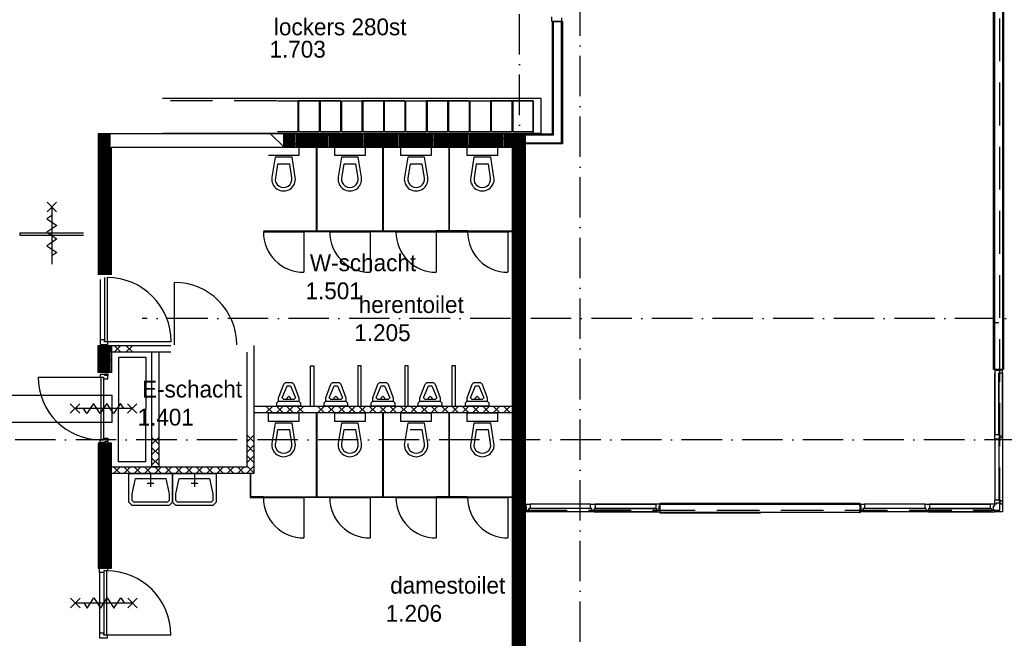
# Model space of a CAD drawing. Header units: millimetres. Extents: x 84333 to 240712, y -2244 to 84291.
# Tile 33 of 74: x 132493 to 147121, y 45829 to 55016. Entities that reach past the tile are written whole.
import ezdxf
from ezdxf.enums import TextEntityAlignment as Align

# ---------------------------------------------------------------- set-up
doc = ezdxf.new("R2010")
doc.units = ezdxf.units.MM
doc.header["$LTSCALE"] = 100
doc.linetypes.add('DASHDOT', pattern=[9, 6, -1.5, 0, -1.5])
doc.linetypes.add('HIDDEN', pattern=[9.525, 6.35, -3.175])
for name, color, linetype in [('AFDELING', 4, 'CONTINUOUS'), ('AL$1----_ALGEMEEN', 7, 'CONTINUOUS'), ('AL$7----_STRAMIEN', 1, 'DASHDOT'), ('AL22----_BINNENWAND', 7, 'CONTINUOUS'), ('AL22----_CAMPINGWANDJE', 1, 'CONTINUOUS'), ('AL28----_KONSTRUKTIE', 3, 'CONTINUOUS'), ('AL31----_BUITENKOZ', 7, 'CONTINUOUS'), ('AL32----_BINNENKOZ', 7, 'CONTINUOUS'), ('AL32----_DRAAIR', 7, 'CONTINUOUS'), ('AL32----_DRAAIRICHTING', 1, 'CONTINUOUS'), ('AL65----_BEVEILIGING', 7, 'CONTINUOUS'), ('AL74----_INRSANITAIR', 7, 'CONTINUOUS'), ('ALXA1---_RASTER50', 12, 'CONTINUOUS'), ('ALXA7---_KALKZVUIL', 1, 'CONTINUOUS'), ('ALXAB---_PREFABBETON', 1, 'CONTINUOUS'), ('BOUW', 8, 'CONTINUOUS'), ('EL6441--_DATACOM', 3, 'CONTINUOUS'), ('KABELGGOOT1', 8, 'CONTINUOUS'), ('LIJN070', 130, 'CONTINUOUS')]:
    doc.layers.add(name, color=color, linetype=linetype)
doc.styles.add('BURO-025', font='BUROFONT.shx', dxfattribs={"height": 250})
doc.styles.add('TECHNIC', font='technic_.ttf')

# ---------------------------------------------------------------- blocks, each defined once
blk = doc.blocks.new('A$C13e6995e')
at = {"layer": 'AL$1----_ALGEMEEN', "color": 8}
for p, q in [((55909, 56087), (50281, 56087)), ((51991, 56057), (52291, 56057)), ((52291, 56057), (52291, 55593)), ((52309, 55593), (52309, 56057)), ((52309, 56057), (52609, 56057)), ((52609, 56057), (52609, 55593)), ((52627, 55593), (52627, 56057)), ((52627, 56057), (52927, 56057)), ((52927, 56057), (52927, 55593)), ((52945, 55593), (52945, 56057)), ((52945, 56057), (53245, 56057)), ((53245, 56057), (53245, 55593)), ((53263, 55593), (53263, 56057)), ((53263, 56057), (53563, 56057)), ((53563, 56057), (53563, 55593)), ((53581, 55593), (53581, 56057)), ((53581, 56057), (53881, 56057)), ((53881, 56057), (53881, 55593)), ((53899, 55593), (53899, 56057)), ((53899, 56057), (54199, 56057)), ((54199, 56057), (54199, 55593)), ((54217, 55593), (54217, 56057)), ((54217, 56057), (54517, 56057)), ((54517, 56057), (54517, 55593)), ((54535, 55593), (54535, 56057)), ((54535, 56057), (54835, 56057)), ((54835, 56057), (54835, 55593)), ((54853, 55593), (54853, 56057)), ((54853, 56057), (55153, 56057)), ((55153, 56057), (55153, 55593)), ((55171, 55593), (55171, 56057)), ((55171, 56057), (55471, 56057)), ((55471, 56057), (55471, 55593)), ((55489, 55593), (55489, 56057)), ((55489, 56057), (55789, 56057)), ((55789, 56057), (55789, 55593)), ((55909, 55575), (55909, 56087)), ((52291, 55593), (51991, 55593)), ((52609, 55593), (52309, 55593)), ((52927, 55593), (52627, 55593)), ((53245, 55593), (52945, 55593)), ((53563, 55593), (53263, 55593)), ((53881, 55593), (53581, 55593)), ((54199, 55593), (53899, 55593)), ((54517, 55593), (54217, 55593)), ((54835, 55593), (54535, 55593)), ((55153, 55593), (54853, 55593)), ((55471, 55593), (55171, 55593)), ((55789, 55593), (55489, 55593)), ((50281, 55575), (55909, 55575))]:
    blk.add_line(p, q, dxfattribs=at)
at = {"layer": 'AL$1----_ALGEMEEN', "color": 8, "linetype": 'HIDDEN'}
for p, q in [((55789, 56057), (50401, 56057)), ((55789, 55575), (55789, 56057)), ((50401, 55575), (55789, 55575))]:
    blk.add_line(p, q, dxfattribs=at)
at = {"layer": 'AL$7----_STRAMIEN', "color": 1}
for p, q in [((56485, 40820), (56485, 79257)), ((152664, 52820), (49978, 52820)), ((152204, 51020), (4612, 51020))]:
    blk.add_line(p, q, dxfattribs=at)
blk.add_lwpolyline([(55585, 23440), (55585, 63920)], dxfattribs=at)
at = {"layer": 'AL22----_BINNENWAND', "color": 8}
for p, q in [((62627, 52066), (62627, 58485)), ((62777, 58485), (62777, 52066)), ((56075, 55565), (56075, 57235)), ((56075, 57235), (56225, 57235)), ((56225, 57235), (56225, 55415)), ((55675, 55565), (56075, 55565)), ((55675, 55415), (55675, 55565)), ((56225, 55415), (55675, 55415)), ((49525, 52420), (50406, 52420)), ((49525, 52320), (49525, 52420)), ((51639, 52420), (51639, 50520)), ((50406, 52320), (49525, 52320)), ((50125, 50620), (50125, 52320)), ((50225, 52320), (50225, 50620)), ((51539, 50620), (51539, 52320)), ((62777, 52066), (62627, 52066)), ((51639, 51520), (55475, 51520)), ((55475, 51520), (55475, 51420)), ((55475, 51420), (51639, 51420)), ((49525, 50520), (49525, 50620)), ((49525, 50620), (51539, 50620)), ((50225, 50620), (50125, 50620)), ((51639, 50520), (49525, 50520)), ((57676, 50082), (60643, 50082)), ((57676, 49932), (57676, 50082)), ((60643, 50082), (60643, 49932)), ((59167, 49932), (57676, 49932))]:
    blk.add_line(p, q, dxfattribs=at)
at = {"layer": 'AL22----_BINNENWAND', "color": 8, "linetype": 'Continuous'}
for p, q in [((62642, 58485), (62642, 52066)), ((62762, 58485), (62762, 52066)), ((56090, 55550), (56090, 57235)), ((56210, 55430), (56210, 57235)), ((55675, 55550), (56090, 55550)), ((55675, 55430), (56210, 55430)), ((57676, 50067), (60643, 50067)), ((57676, 49947), (60643, 49947))]:
    blk.add_line(p, q, dxfattribs=at)
at = {"layer": 'AL22----_CAMPINGWANDJE', "color": 8}
for p, q in [((52566, 55365), (52566, 54122)), ((52579, 55365), (52566, 55365)), ((52579, 54122), (52579, 55365)), ((53550, 55365), (53550, 54122)), ((53563, 55365), (53550, 55365)), ((53563, 54122), (53563, 55365)), ((54534, 55365), (54534, 54122)), ((54547, 55365), (54534, 55365)), ((54547, 54122), (54547, 55365)), ((52566, 54122), (52579, 54122)), ((53550, 54122), (53563, 54122)), ((54814, 54122), (54349, 54122)), ((54349, 54122), (54349, 54109)), ((54349, 54109), (54814, 54109)), ((54534, 54122), (54547, 54122)), ((54814, 54109), (54814, 54122)), ((55414, 54122), (55474, 54122)), ((55414, 54109), (55414, 54122)), ((55474, 54109), (55414, 54109)), ((55474, 54122), (55474, 54109)), ((52566, 51420), (52566, 50176)), ((52579, 51420), (52566, 51420)), ((52579, 50176), (52579, 51420)), ((53550, 51420), (53550, 50176)), ((53563, 51420), (53550, 51420)), ((53563, 50176), (53563, 51420)), ((54534, 51420), (54534, 50176)), ((54547, 51420), (54534, 51420)), ((54547, 50176), (54547, 51420)), ((51582, 50520), (51582, 50163)), ((51595, 50520), (51582, 50520)), ((51595, 50176), (51595, 50520)), ((51781, 50176), (51595, 50176)), ((51781, 50163), (51781, 50176)), ((52566, 50176), (52579, 50176)), ((53550, 50176), (53563, 50176)), ((54814, 50176), (54349, 50176)), ((54349, 50176), (54349, 50163)), ((54534, 50176), (54547, 50176)), ((54814, 50163), (54814, 50176)), ((55414, 50176), (55474, 50176)), ((55414, 50163), (55414, 50176)), ((55474, 50176), (55474, 50163)), ((51582, 50163), (51781, 50163)), ((54349, 50163), (54814, 50163)), ((55474, 50163), (55414, 50163))]:
    blk.add_line(p, q, dxfattribs=at)
at = {"layer": 'AL28----_KONSTRUKTIE', "color": 8, "linetype": 'Continuous'}
for p, q in [((55675, 55565), (49325, 55565)), ((49325, 55565), (49325, 53470)), ((55675, 45965), (55675, 55565)), ((49525, 53470), (49525, 55365)), ((49525, 55365), (55475, 55365)), ((55475, 55365), (55475, 46165)), ((49325, 52020), (49325, 52420)), ((49325, 52420), (49525, 52420)), ((49525, 52420), (49525, 52020)), ((49525, 52020), (49325, 52020)), ((49525, 50971), (49325, 50971)), ((49325, 50971), (49325, 49115)), ((49525, 49115), (49525, 50971)), ((49325, 49115), (49525, 49115))]:
    blk.add_line(p, q, dxfattribs=at)
at = {"layer": 'AL31----_BUITENKOZ', "color": 8, "linetype": 'Continuous'}
for p, q in [((48166, 54053), (48166, 54094)), ((48166, 54094), (49106, 54094)), ((49106, 54053), (48166, 54053))]:
    blk.add_line(p, q, dxfattribs=at)
at = {"layer": 'AL32----_BINNENKOZ', "color": 8}
for p, q in [((56068, 57235), (56068, 57302)), ((56207, 57235), (56068, 57235)), ((56207, 57285), (56207, 57235)), ((51781, 54122), (52381, 54122)), ((52381, 54109), (51781, 54109)), ((52381, 54122), (52381, 54109)), ((52765, 54122), (53365, 54122)), ((52765, 54109), (52765, 54122)), ((53365, 54109), (52765, 54109)), ((53365, 54122), (53365, 54109)), ((53749, 54122), (54349, 54122)), ((53749, 54109), (53749, 54122)), ((54349, 54109), (53749, 54109)), ((54349, 54122), (54349, 54109)), ((54814, 54122), (55414, 54122)), ((54814, 54109), (54814, 54122)), ((55414, 54109), (54814, 54109)), ((55414, 54122), (55414, 54109)), ((49418, 53430), (49418, 52476)), ((49458, 53430), (49458, 52476)), ((50456, 53359), (50456, 52429)), ((62645, 52765), (62708, 52765)), ((49418, 52503), (49355, 52503)), ((49355, 52503), (49355, 52436)), ((49355, 52436), (49425, 52436)), ((49418, 52476), (49418, 52503)), ((49469, 52476), (49418, 52476)), ((49425, 52436), (49425, 52436)), ((49425, 52436), (49469, 52436)), ((49469, 52436), (49469, 52476)), ((48436, 51951), (49366, 51951)), ((49355, 51993), (49355, 51951)), ((49425, 51993), (49355, 51993)), ((49355, 51951), (49406, 51951)), ((49366, 51951), (49366, 51021)), ((49406, 51951), (49406, 51926)), ((49406, 51951), (49406, 51021)), ((49425, 51978), (49425, 52001)), ((49425, 52001), (49469, 52001)), ((49425, 51978), (49425, 51993)), ((49469, 51978), (49425, 51978)), ((49469, 52001), (49469, 51978)), ((49469, 51926), (49469, 51978)), ((62667, 52066), (62645, 52066)), ((62645, 52066), (62645, 51999)), ((62645, 51099), (62645, 51999)), ((62645, 51999), (62645, 51099)), ((62645, 51099), (62645, 51999)), ((62645, 51999), (62645, 51099)), ((62667, 52050), (62667, 52066)), ((62734, 52050), (62667, 52050)), ((62708, 51999), (62708, 52016)), ((62708, 52016), (62759, 52016)), ((62708, 51099), (62708, 51999)), ((62708, 51999), (62708, 51099)), ((62759, 52066), (62734, 52066)), ((62734, 52066), (62734, 52050)), ((62759, 52016), (62759, 52066)), ((62759, 51082), (62759, 52016)), ((62759, 52016), (62759, 51082)), ((49406, 51926), (49469, 51926)), ((62645, 51032), (62645, 51099)), ((62645, 51099), (62708, 51099)), ((62708, 51099), (62708, 51082)), ((62708, 51082), (62759, 51082)), ((62759, 51082), (62759, 51049)), ((49355, 50979), (49355, 51021)), ((49355, 51021), (49406, 51021)), ((49425, 50979), (49355, 50979)), ((49406, 51021), (49406, 51046)), ((49406, 51046), (49469, 51046)), ((49469, 50994), (49425, 50994)), ((49425, 50994), (49425, 50979)), ((49425, 50994), (49425, 50971)), ((49425, 50971), (49469, 50971)), ((49469, 51046), (49469, 50994)), ((49469, 50971), (49469, 50994)), ((62645, 51032), (62645, 50131)), ((62708, 51032), (62645, 51032)), ((62759, 51049), (62708, 51049)), ((62708, 51049), (62708, 51032)), ((62708, 51032), (62708, 50131)), ((62759, 51049), (62759, 50114)), ((51781, 50176), (52381, 50176)), ((51781, 50163), (51781, 50176)), ((52381, 50176), (52381, 50163)), ((52765, 50176), (53365, 50176)), ((52765, 50163), (52765, 50176)), ((53365, 50176), (53365, 50163)), ((53749, 50176), (54349, 50176)), ((53749, 50163), (53749, 50176)), ((54349, 50176), (54349, 50163)), ((54814, 50176), (55414, 50176)), ((54814, 50163), (54814, 50176)), ((55414, 50176), (55414, 50163)), ((52381, 50163), (51781, 50163)), ((53365, 50163), (52765, 50163)), ((54349, 50163), (53749, 50163)), ((55414, 50163), (54814, 50163)), ((55675, 50042), (55675, 50064)), ((55675, 50064), (55742, 50064)), ((55691, 50042), (55675, 50042)), ((55691, 49975), (55691, 50042)), ((55742, 50064), (55742, 50001)), ((56642, 50064), (55742, 50064)), ((56642, 50001), (56642, 50064)), ((56642, 50064), (56709, 50064)), ((56709, 50064), (57609, 50064)), ((57609, 50064), (56709, 50064)), ((56709, 50064), (57609, 50064)), ((57609, 50064), (56709, 50064)), ((56709, 50064), (56709, 50001)), ((57676, 50064), (57609, 50064)), ((57609, 50064), (57609, 50001)), ((57660, 49975), (57660, 50042)), ((57660, 50042), (57676, 50042)), ((57676, 50042), (57676, 50064)), ((60643, 50042), (60643, 50064)), ((60643, 50064), (60710, 50064)), ((60659, 50042), (60643, 50042)), ((60659, 49975), (60659, 50042)), ((60710, 50064), (60710, 50001)), ((61611, 50064), (60710, 50064)), ((61611, 50001), (61611, 50064)), ((61611, 50064), (61678, 50064)), ((61678, 50064), (62578, 50064)), ((62578, 50064), (61678, 50064)), ((61678, 50064), (62578, 50064)), ((62578, 50064), (61678, 50064)), ((61678, 50064), (61678, 50001)), ((62645, 50064), (62578, 50064)), ((62578, 50064), (62578, 50001)), ((62629, 49975), (62629, 50042)), ((62629, 50042), (62645, 50042)), ((62645, 50064), (62645, 50131)), ((62645, 50131), (62708, 50131)), ((62645, 50042), (62645, 50064)), ((62667, 50064), (62645, 50064)), ((62734, 50080), (62667, 50080)), ((62667, 50080), (62667, 50064)), ((62708, 50131), (62708, 50114)), ((62759, 50114), (62708, 50114)), ((62708, 50114), (62759, 50114)), ((62734, 50064), (62734, 50080)), ((62759, 50064), (62734, 50064)), ((62759, 50114), (62759, 50064)), ((62759, 50064), (62759, 49950)), ((55675, 49950), (55675, 49975)), ((55675, 49975), (55691, 49975)), ((55725, 49950), (55675, 49950)), ((55725, 49950), (55725, 50001)), ((55742, 50001), (55725, 50001)), ((55725, 50001), (55725, 49950)), ((56659, 49950), (55725, 49950)), ((56642, 50001), (55742, 50001)), ((56659, 50001), (56642, 50001)), ((56659, 49950), (56659, 50001)), ((56692, 49950), (56659, 49950)), ((56709, 50001), (56692, 50001)), ((56692, 50001), (56692, 49950)), ((56692, 49950), (57626, 49950)), ((57626, 49950), (56692, 49950)), ((56709, 50001), (57609, 50001)), ((57609, 50001), (56709, 50001)), ((57609, 50001), (57626, 50001)), ((57626, 50001), (57626, 49950)), ((57626, 49950), (57676, 49950)), ((57676, 49975), (57660, 49975)), ((57676, 49950), (57676, 49975)), ((60643, 49950), (60643, 49975)), ((60643, 49975), (60659, 49975)), ((60693, 49950), (60643, 49950)), ((60693, 49950), (60693, 50001)), ((60710, 50001), (60693, 50001)), ((60693, 50001), (60693, 49950)), ((61628, 49950), (60693, 49950)), ((61611, 50001), (60710, 50001)), ((61628, 50001), (61611, 50001)), ((61628, 49950), (61628, 50001)), ((61661, 49950), (61628, 49950)), ((61678, 50001), (61661, 50001)), ((61661, 50001), (61661, 49950)), ((61661, 49950), (62595, 49950)), ((62595, 49950), (61661, 49950)), ((61678, 50001), (62578, 50001)), ((62578, 50001), (61678, 50001)), ((62578, 50001), (62595, 50001)), ((62595, 50001), (62595, 49950)), ((62595, 49950), (62645, 49950)), ((62645, 49975), (62629, 49975)), ((62645, 49950), (62645, 49975)), ((62759, 49950), (62645, 49950)), ((49348, 49048), (49348, 49115)), ((49348, 49115), (49418, 49115)), ((49411, 49048), (49348, 49048)), ((49462, 49075), (49411, 49075)), ((49411, 49075), (49411, 49048)), ((49411, 49075), (49411, 48121)), ((49418, 49115), (49418, 49115)), ((49418, 49115), (49462, 49115)), ((49451, 49075), (49451, 48121)), ((49462, 49115), (49462, 49075)), ((49411, 48148), (49348, 48148)), ((49348, 48148), (49348, 48081)), ((49411, 48121), (49411, 48148)), ((49348, 48081), (49418, 48081)), ((49462, 48121), (49411, 48121)), ((49418, 48081), (49418, 48081)), ((49418, 48081), (49462, 48081)), ((49462, 48081), (49462, 48121))]:
    blk.add_line(p, q, dxfattribs=at)
at = {"layer": 'AL32----_BINNENKOZ', "color": 8, "linetype": 'Continuous'}
for p, q in [((49355, 53403), (49355, 52503)), ((49348, 49048), (49348, 48148))]:
    blk.add_line(p, q, dxfattribs=at)
at = {"layer": 'AL32----_BINNENKOZ', "color": 8}
for centre, start, end in [((50456, 52429), 0, 90), ((49366, 51951), 180, 270)]:
    blk.add_arc(centre, 930, start, end, dxfattribs=at)
at = {"layer": 'AL32----_DRAAIR', "color": 8}
for p, q in [((50412, 52476), (49458, 52476)), ((50405, 48121), (49451, 48121))]:
    blk.add_line(p, q, dxfattribs=at)
for centre in [(49458, 52476), (49451, 48121)]:
    blk.add_arc(centre, 954, 0, 90, dxfattribs=at)
at = {"layer": 'AL32----_DRAAIRICHTING', "color": 8}
for p, q in [((51781, 54109), (52381, 54109)), ((52381, 54109), (52381, 54122)), ((52381, 54122), (52765, 54122)), ((52381, 54109), (52381, 53509)), ((52765, 54109), (52381, 54109)), ((52765, 54122), (52765, 54109)), ((52765, 54109), (53365, 54109)), ((53365, 54109), (53365, 54122)), ((53365, 54122), (53749, 54122)), ((53749, 54109), (53365, 54109)), ((53365, 54109), (53365, 53509)), ((53749, 54122), (53749, 54109)), ((53749, 54109), (54349, 54109)), ((54349, 54109), (54349, 53509)), ((54814, 54109), (55414, 54109)), ((55414, 54109), (55414, 53509)), ((52381, 50163), (52381, 50176)), ((52381, 50176), (52765, 50176)), ((52765, 50176), (52765, 50163)), ((53365, 50163), (53365, 50176)), ((53365, 50176), (53749, 50176)), ((53749, 50176), (53749, 50163)), ((51781, 50163), (52381, 50163)), ((52381, 50163), (52381, 49563)), ((52765, 50163), (52381, 50163)), ((52765, 50163), (53365, 50163)), ((53749, 50163), (53365, 50163)), ((53365, 50163), (53365, 49563)), ((53749, 50163), (54349, 50163)), ((54349, 50163), (54349, 49563)), ((54814, 50163), (55414, 50163)), ((55414, 50163), (55414, 49563))]:
    blk.add_line(p, q, dxfattribs=at)
for centre in [(52381, 54109), (53365, 54109), (54349, 54109), (55414, 54109), (52381, 50163), (53365, 50163), (54349, 50163), (55414, 50163)]:
    blk.add_arc(centre, 600, 180, 270, dxfattribs=at)
at = {"layer": 'AL65----_BEVEILIGING', "color": 8, "linetype": 'Continuous'}
for p, q in [((48706, 54548), (48566, 54408)), ((48566, 54548), (48706, 54408)), ((48636, 54478), (48636, 53628)), ((48636, 54353), (48561, 54303)), ((48561, 54303), (48711, 54203)), ((48636, 54153), (48561, 54103)), ((48711, 54203), (48636, 54153)), ((48561, 54103), (48711, 54003)), ((48711, 54003), (48636, 53953)), ((48636, 53953), (48561, 53903)), ((48561, 53903), (48711, 53803)), ((48711, 53803), (48636, 53753))]:
    blk.add_line(p, q, dxfattribs=at)
for points in [[(49051, 51556), (48911, 51416)], [(49051, 51416), (48911, 51556)], [(49306, 51486), (49256, 51561), (49156, 51411), (49106, 51486)], [(49506, 51486), (49456, 51561), (49356, 51411), (49306, 51486)], [(49706, 51486), (49656, 51561), (49556, 51411), (49506, 51486)], [(49901, 51556), (49761, 51416)], [(49901, 51416), (49761, 51556)], [(49831, 51486), (48981, 51486)], [(48916, 48528), (49056, 48668)], [(48916, 48668), (49056, 48528)], [(48986, 48598), (49836, 48598)], [(49111, 48598), (49161, 48523), (49261, 48673), (49311, 48598)], [(49311, 48598), (49361, 48523), (49461, 48673), (49511, 48598)], [(49511, 48598), (49561, 48523), (49661, 48673), (49711, 48598)], [(49766, 48528), (49906, 48668)], [(49766, 48668), (49906, 48528)]]:
    blk.add_lwpolyline(points, dxfattribs=at)
at = {"layer": 'AL74----_INRSANITAIR', "color": 8, "linetype": 'Continuous'}
for p, q in [((51856, 55366), (52306, 55366)), ((52306, 55366), (52306, 55241)), ((52306, 55241), (51856, 55241)), ((52890, 54966), (52890, 54966)), ((53874, 54966), (53874, 54966)), ((54858, 54966), (54858, 54966)), ((53015, 54791), (53015, 54791)), ((53999, 54791), (53999, 54791)), ((54983, 54791), (54983, 54791)), ((52007, 51645), (52082, 51845)), ((52057, 51645), (52132, 51820)), ((52082, 51845), (52107, 51870)), ((52082, 51845), (52082, 51845)), ((52107, 51870), (52207, 51870)), ((52132, 51820), (52182, 51820)), ((52182, 51820), (52257, 51645)), ((52207, 51870), (52207, 51870)), ((52207, 51870), (52232, 51845)), ((52232, 51845), (52307, 51645)), ((52707, 51645), (52782, 51845)), ((52757, 51645), (52832, 51820)), ((52782, 51845), (52807, 51870)), ((52782, 51845), (52782, 51845)), ((52807, 51870), (52907, 51870)), ((52832, 51820), (52882, 51820)), ((52882, 51820), (52957, 51645)), ((52907, 51870), (52907, 51870)), ((52907, 51870), (52932, 51845)), ((52932, 51845), (53007, 51645)), ((53407, 51645), (53482, 51845)), ((53457, 51645), (53532, 51820)), ((53482, 51845), (53507, 51870)), ((53482, 51845), (53482, 51845)), ((53507, 51870), (53607, 51870)), ((53532, 51820), (53582, 51820)), ((53582, 51820), (53657, 51645)), ((53607, 51870), (53607, 51870)), ((53607, 51870), (53632, 51845)), ((53632, 51845), (53707, 51645)), ((54107, 51645), (54182, 51845)), ((54157, 51645), (54232, 51820)), ((54182, 51845), (54207, 51870)), ((54182, 51845), (54182, 51845)), ((54207, 51870), (54307, 51870)), ((54232, 51820), (54282, 51820)), ((54282, 51820), (54357, 51645)), ((54307, 51870), (54307, 51870)), ((54307, 51870), (54332, 51845)), ((54332, 51845), (54407, 51645)), ((54807, 51645), (54882, 51845)), ((54857, 51645), (54932, 51820)), ((54882, 51845), (54907, 51870)), ((54882, 51845), (54882, 51845)), ((54907, 51870), (55007, 51870)), ((54932, 51820), (54982, 51820)), ((54982, 51820), (55057, 51645)), ((55007, 51870), (55007, 51870)), ((55007, 51870), (55032, 51845)), ((55032, 51845), (55107, 51645)), ((52007, 51595), (52007, 51645)), ((52082, 51620), (52057, 51645)), ((52057, 51645), (52057, 51645)), ((52132, 51645), (52157, 51670)), ((52132, 51620), (52132, 51645)), ((52157, 51670), (52182, 51645)), ((52182, 51645), (52182, 51620)), ((52257, 51645), (52232, 51620)), ((52307, 51645), (52307, 51595)), ((52707, 51595), (52707, 51645)), ((52782, 51620), (52757, 51645)), ((52757, 51645), (52757, 51645)), ((52832, 51645), (52857, 51670)), ((52832, 51620), (52832, 51645)), ((52857, 51670), (52882, 51645)), ((52882, 51645), (52882, 51620)), ((52957, 51645), (52932, 51620)), ((53007, 51645), (53007, 51595)), ((53407, 51595), (53407, 51645)), ((53482, 51620), (53457, 51645)), ((53457, 51645), (53457, 51645)), ((53532, 51645), (53557, 51670)), ((53532, 51620), (53532, 51645)), ((53557, 51670), (53582, 51645)), ((53582, 51645), (53582, 51620)), ((53657, 51645), (53632, 51620)), ((53707, 51645), (53707, 51595)), ((54107, 51595), (54107, 51645)), ((54182, 51620), (54157, 51645)), ((54157, 51645), (54157, 51645)), ((54232, 51645), (54257, 51670)), ((54232, 51620), (54232, 51645)), ((54257, 51670), (54282, 51645)), ((54282, 51645), (54282, 51620)), ((54357, 51645), (54332, 51620)), ((54407, 51645), (54407, 51595)), ((54807, 51595), (54807, 51645)), ((54882, 51620), (54857, 51645)), ((54857, 51645), (54857, 51645)), ((54932, 51645), (54957, 51670)), ((54932, 51620), (54932, 51645)), ((54957, 51670), (54982, 51645)), ((54982, 51645), (54982, 51620)), ((55057, 51645), (55032, 51620)), ((55107, 51645), (55107, 51595)), ((51982, 51570), (52007, 51595)), ((51982, 51520), (51982, 51570)), ((52332, 51520), (51982, 51520)), ((52007, 51595), (52007, 51595)), ((52007, 51595), (52307, 51595)), ((52232, 51620), (52082, 51620)), ((52307, 51595), (52332, 51570)), ((52332, 51570), (52332, 51520)), ((52682, 51570), (52707, 51595)), ((52682, 51520), (52682, 51570)), ((53032, 51520), (52682, 51520)), ((52707, 51595), (52707, 51595)), ((52707, 51595), (53007, 51595)), ((52932, 51620), (52782, 51620)), ((53007, 51595), (53032, 51570)), ((53032, 51570), (53032, 51520)), ((53382, 51570), (53407, 51595)), ((53382, 51520), (53382, 51570)), ((53732, 51520), (53382, 51520)), ((53407, 51595), (53407, 51595)), ((53407, 51595), (53707, 51595)), ((53632, 51620), (53482, 51620)), ((53707, 51595), (53732, 51570)), ((53732, 51570), (53732, 51520)), ((54082, 51570), (54107, 51595)), ((54082, 51520), (54082, 51570)), ((54432, 51520), (54082, 51520)), ((54107, 51595), (54107, 51595)), ((54107, 51595), (54407, 51595)), ((54332, 51620), (54182, 51620)), ((54407, 51595), (54432, 51570)), ((54432, 51570), (54432, 51520)), ((54782, 51570), (54807, 51595)), ((54782, 51520), (54782, 51570)), ((55132, 51520), (54782, 51520)), ((54807, 51595), (54807, 51595)), ((54807, 51595), (55107, 51595)), ((55032, 51620), (54882, 51620)), ((55107, 51595), (55132, 51570)), ((55132, 51570), (55132, 51520)), ((51856, 51295), (51856, 51420)), ((51856, 51420), (52306, 51420)), ((52306, 51420), (52306, 51295)), ((52840, 51295), (52840, 51420)), ((52840, 51420), (53290, 51420)), ((53290, 51420), (53290, 51295)), ((53824, 51295), (53824, 51420)), ((53824, 51420), (54274, 51420)), ((54274, 51420), (54274, 51295)), ((54808, 51295), (54808, 51420)), ((54808, 51420), (55258, 51420)), ((55258, 51420), (55258, 51295)), ((52306, 51295), (51856, 51295)), ((51956, 51270), (51908, 50972)), ((52206, 51270), (51956, 51270)), ((52254, 50972), (52206, 51270)), ((53290, 51295), (52840, 51295)), ((52940, 51270), (52892, 50972)), ((53190, 51270), (52940, 51270)), ((53238, 50972), (53190, 51270)), ((54274, 51295), (53824, 51295)), ((53924, 51270), (53876, 50972)), ((54174, 51270), (53924, 51270)), ((54222, 50972), (54174, 51270)), ((55258, 51295), (54808, 51295)), ((54908, 51270), (54860, 50972)), ((55158, 51270), (54908, 51270)), ((55206, 50972), (55158, 51270)), ((51991, 51170), (51958, 50964)), ((52171, 51170), (51991, 51170)), ((52204, 50964), (52171, 51170)), ((52975, 51170), (52942, 50964)), ((53155, 51170), (52975, 51170)), ((53188, 50964), (53155, 51170)), ((54139, 51170), (53959, 51170)), ((54172, 50964), (54139, 51170)), ((54943, 51170), (54910, 50964)), ((55123, 51170), (54943, 51170)), ((55156, 50964), (55123, 51170)), ((51906, 51020), (51906, 51020)), ((54858, 51020), (54858, 51020)), ((52031, 50845), (52031, 50845)), ((53015, 50845), (53015, 50845)), ((53999, 50845), (53999, 50845)), ((54983, 50845), (54983, 50845)), ((49780, 50220), (49780, 50520)), ((49780, 50520), (50430, 50520)), ((50430, 50520), (50430, 50220)), ((50430, 50220), (50430, 50520)), ((50430, 50520), (51080, 50520)), ((51080, 50520), (51080, 50220)), ((49830, 50220), (49880, 50445)), ((49880, 50445), (50330, 50445)), ((50330, 50445), (50380, 50220)), ((50480, 50220), (50530, 50445)), ((50530, 50445), (50980, 50445)), ((50980, 50445), (51030, 50220)), ((49780, 50095), (49780, 50220)), ((49830, 50120), (49830, 50220)), ((50380, 50220), (50380, 50120)), ((50430, 50220), (50430, 50095)), ((50430, 50095), (50430, 50220)), ((50480, 50120), (50480, 50220)), ((51030, 50220), (51030, 50120)), ((51080, 50220), (51080, 50095)), ((49830, 50045), (49780, 50095)), ((49855, 50095), (49830, 50120)), ((50380, 50045), (49830, 50045)), ((50355, 50095), (49855, 50095)), ((50380, 50120), (50355, 50095)), ((50430, 50095), (50380, 50045)), ((50480, 50045), (50430, 50095)), ((50505, 50095), (50480, 50120)), ((51030, 50045), (50480, 50045)), ((51005, 50095), (50505, 50095)), ((51030, 50120), (51005, 50095)), ((51080, 50095), (51030, 50045))]:
    blk.add_line(p, q, dxfattribs=at)
at = {"layer": 'AL74----_INRSANITAIR', "color": 8}
for p, q in [((52482, 51520), (52482, 52120)), ((52482, 52120), (52532, 52120)), ((52532, 52120), (52532, 51520)), ((53182, 52120), (53182, 51520)), ((53232, 52120), (53182, 52120)), ((53232, 51520), (53232, 52120)), ((53882, 52120), (53882, 51520)), ((53932, 52120), (53882, 52120)), ((53932, 51520), (53932, 52120)), ((54582, 52120), (54582, 51520)), ((54632, 52120), (54582, 52120)), ((54632, 51520), (54632, 52120)), ((53182, 51520), (53232, 51520)), ((53882, 51520), (53932, 51520)), ((54582, 51520), (54632, 51520))]:
    blk.add_line(p, q, dxfattribs=at)
at = {"layer": 'AL74----_INRSANITAIR', "color": 8, "linetype": 'Continuous'}
for points in [[(53290, 55366), (53290, 55241), (52840, 55241), (52840, 55366), (53290, 55366)], [(54274, 55366), (54274, 55241), (53824, 55241), (53824, 55366), (54274, 55366)], [(55258, 55366), (55258, 55241), (54808, 55241), (54808, 55366), (55258, 55366)], [(50105, 50520), (50105, 50320)], [(50755, 50520), (50755, 50320)], [(50155, 50370), (50055, 50370)], [(50805, 50370), (50705, 50370)]]:
    blk.add_lwpolyline(points, dxfattribs=at)
for points in [[(52254, 54919), (52206, 55216), (51956, 55216), (51908, 54919, 1.173599)], [(53238, 54919), (53190, 55216), (52940, 55216), (52892, 54919, 1.173599)], [(54222, 54919), (54174, 55216), (53924, 55216), (53876, 54919, 1.173599)], [(55206, 54919), (55158, 55216), (54908, 55216), (54860, 54919, 1.173599)], [(52204, 54911), (52171, 55116), (51991, 55116), (51958, 54911, 1.173599)], [(53188, 54911), (53155, 55116), (52975, 55116), (52942, 54911, 1.173599)], [(54172, 54911), (54139, 55116), (53959, 55116), (53926, 54911, 1.173599)], [(55156, 54911), (55123, 55116), (54943, 55116), (54910, 54911, 1.173599)]]:
    blk.add_lwpolyline(points, format="xyb", close=True, dxfattribs=at)
for centre, radius in [((52081, 50945), 175), ((52081, 50945), 125), ((53065, 50945), 175), ((53065, 50945), 125), ((54049, 50945), 175), ((54049, 50945), 125), ((55033, 50945), 175), ((55033, 50945), 125)]:
    blk.add_arc(centre, radius, 170.8673, 9.1327, dxfattribs=at)
at = {"layer": 'ALXA1---_RASTER50', "color": 8}
for p, q in [((49345, 53470), (49345, 55565)), ((49365, 53470), (49365, 55565)), ((49385, 53470), (49385, 55565)), ((49405, 53470), (49405, 55565)), ((49425, 53470), (49425, 55565)), ((49445, 53470), (49445, 55565)), ((49465, 53470), (49465, 55565)), ((49485, 53470), (49485, 55565)), ((49505, 53470), (49505, 55565)), ((52085, 55365), (52085, 55565)), ((52105, 55365), (52105, 55565)), ((52125, 55365), (52125, 55565)), ((52145, 55365), (52145, 55565)), ((52165, 55365), (52165, 55565)), ((52185, 55365), (52185, 55565)), ((52205, 55365), (52205, 55565)), ((52225, 55365), (52225, 55565)), ((52245, 55365), (52245, 55565)), ((52265, 55365), (52265, 55565)), ((52285, 55365), (52285, 55565)), ((52305, 55365), (52305, 55565)), ((52325, 55365), (52325, 55565)), ((52345, 55365), (52345, 55565)), ((52365, 55365), (52365, 55565)), ((52385, 55365), (52385, 55565)), ((52405, 55365), (52405, 55565)), ((52425, 55365), (52425, 55565)), ((52445, 55365), (52445, 55565)), ((52465, 55365), (52465, 55565)), ((52485, 55365), (52485, 55565)), ((52505, 55365), (52505, 55565)), ((52525, 55365), (52525, 55565)), ((52545, 55365), (52545, 55565)), ((52565, 55365), (52565, 55565)), ((52585, 55365), (52585, 55565)), ((52605, 55365), (52605, 55565)), ((52625, 55365), (52625, 55565)), ((52645, 55365), (52645, 55565)), ((52665, 55365), (52665, 55565)), ((52685, 55365), (52685, 55565)), ((52705, 55365), (52705, 55565)), ((52725, 55365), (52725, 55565)), ((52745, 55365), (52745, 55565)), ((52765, 55365), (52765, 55565)), ((52785, 55365), (52785, 55565)), ((52805, 55365), (52805, 55565)), ((52825, 55365), (52825, 55565)), ((52845, 55365), (52845, 55565)), ((52865, 55365), (52865, 55565)), ((52885, 55365), (52885, 55565)), ((52905, 55365), (52905, 55565)), ((52925, 55365), (52925, 55565)), ((52945, 55365), (52945, 55565)), ((52965, 55365), (52965, 55565)), ((52985, 55365), (52985, 55565)), ((53005, 55365), (53005, 55565)), ((53025, 55365), (53025, 55565)), ((53045, 55365), (53045, 55565)), ((53065, 55365), (53065, 55565)), ((53085, 55365), (53085, 55565)), ((53105, 55365), (53105, 55565)), ((53125, 55365), (53125, 55565)), ((53145, 55365), (53145, 55565)), ((53165, 55365), (53165, 55565)), ((53185, 55365), (53185, 55565)), ((53205, 55365), (53205, 55565)), ((53225, 55365), (53225, 55565)), ((53245, 55365), (53245, 55565)), ((53265, 55365), (53265, 55565)), ((53285, 55365), (53285, 55565)), ((53305, 55365), (53305, 55565)), ((53325, 55365), (53325, 55565)), ((53345, 55365), (53345, 55565)), ((53365, 55365), (53365, 55565)), ((53385, 55365), (53385, 55565)), ((53405, 55365), (53405, 55565)), ((53425, 55365), (53425, 55565)), ((53445, 55365), (53445, 55565)), ((53465, 55365), (53465, 55565)), ((53485, 55365), (53485, 55565)), ((53505, 55365), (53505, 55565)), ((53525, 55365), (53525, 55565)), ((53545, 55365), (53545, 55565)), ((53565, 55365), (53565, 55565)), ((53585, 55365), (53585, 55565)), ((53605, 55365), (53605, 55565)), ((53625, 55365), (53625, 55565)), ((53645, 55365), (53645, 55565)), ((53665, 55365), (53665, 55565)), ((53685, 55365), (53685, 55565)), ((53705, 55365), (53705, 55565)), ((53725, 55365), (53725, 55565)), ((53745, 55365), (53745, 55565)), ((53765, 55365), (53765, 55565)), ((53785, 55365), (53785, 55565)), ((53805, 55365), (53805, 55565)), ((53825, 55365), (53825, 55565)), ((53845, 55365), (53845, 55565)), ((53865, 55365), (53865, 55565)), ((53885, 55365), (53885, 55565)), ((53905, 55365), (53905, 55565)), ((53925, 55365), (53925, 55565)), ((53945, 55365), (53945, 55565)), ((53965, 55365), (53965, 55565)), ((53985, 55365), (53985, 55565)), ((54005, 55365), (54005, 55565)), ((54025, 55365), (54025, 55565)), ((54045, 55365), (54045, 55565)), ((54065, 55365), (54065, 55565)), ((54085, 55365), (54085, 55565)), ((54105, 55365), (54105, 55565)), ((54125, 55365), (54125, 55565)), ((54145, 55365), (54145, 55565)), ((54165, 55365), (54165, 55565)), ((54185, 55365), (54185, 55565)), ((54205, 55365), (54205, 55565)), ((54225, 55365), (54225, 55565)), ((54245, 55365), (54245, 55565)), ((54265, 55365), (54265, 55565)), ((54285, 55365), (54285, 55565)), ((54305, 55365), (54305, 55565)), ((54325, 55365), (54325, 55565)), ((54345, 55365), (54345, 55565)), ((54365, 55365), (54365, 55565)), ((54385, 55365), (54385, 55565)), ((54405, 55365), (54405, 55565)), ((54425, 55365), (54425, 55565)), ((54445, 55365), (54445, 55565)), ((54465, 55365), (54465, 55565)), ((54485, 55365), (54485, 55565)), ((54505, 55365), (54505, 55565)), ((54525, 55365), (54525, 55565)), ((54545, 55365), (54545, 55565)), ((54565, 55365), (54565, 55565)), ((54585, 55365), (54585, 55565)), ((54605, 55365), (54605, 55565)), ((54625, 55365), (54625, 55565)), ((54645, 55365), (54645, 55565)), ((54665, 55365), (54665, 55565)), ((54685, 55365), (54685, 55565)), ((54705, 55365), (54705, 55565)), ((54725, 55365), (54725, 55565)), ((54745, 55365), (54745, 55565)), ((54765, 55365), (54765, 55565)), ((54785, 55365), (54785, 55565)), ((54805, 55365), (54805, 55565)), ((54825, 55365), (54825, 55565)), ((54845, 55365), (54845, 55565)), ((54865, 55365), (54865, 55565)), ((54885, 55365), (54885, 55565)), ((54905, 55365), (54905, 55565)), ((54925, 55365), (54925, 55565)), ((54945, 55365), (54945, 55565)), ((54965, 55365), (54965, 55565)), ((54985, 55365), (54985, 55565)), ((55005, 55365), (55005, 55565)), ((55025, 55365), (55025, 55565)), ((55045, 55365), (55045, 55565)), ((55065, 55365), (55065, 55565)), ((55085, 55365), (55085, 55565)), ((55105, 55365), (55105, 55565)), ((55125, 55365), (55125, 55565)), ((55145, 55365), (55145, 55565)), ((55165, 55365), (55165, 55565)), ((55185, 55365), (55185, 55565)), ((55205, 55365), (55205, 55565)), ((55225, 55365), (55225, 55565)), ((55245, 55365), (55245, 55565)), ((55265, 55365), (55265, 55565)), ((55285, 55365), (55285, 55565)), ((55305, 55365), (55305, 55565)), ((55325, 55365), (55325, 55565)), ((55345, 55365), (55345, 55565)), ((55365, 55365), (55365, 55565)), ((55385, 55365), (55385, 55565)), ((55405, 55365), (55405, 55565)), ((55425, 55365), (55425, 55565)), ((55445, 55365), (55445, 55565)), ((55465, 55365), (55465, 55565)), ((55485, 45965), (55485, 55565)), ((55505, 45965), (55505, 55565)), ((55525, 45965), (55525, 55565)), ((55545, 45965), (55545, 55565)), ((55565, 45965), (55565, 55565)), ((55585, 45965), (55585, 55565)), ((55605, 45965), (55605, 55565)), ((55625, 45965), (55625, 55565)), ((55645, 45965), (55645, 55565)), ((55665, 45965), (55665, 55565)), ((49345, 52020), (49345, 52420)), ((49365, 52020), (49365, 52420)), ((49385, 52020), (49385, 52420)), ((49405, 52020), (49405, 52420)), ((49425, 52020), (49425, 52420)), ((49445, 52020), (49445, 52420)), ((49465, 52020), (49465, 52420)), ((49485, 52020), (49485, 52420)), ((49505, 52020), (49505, 52420)), ((49345, 49115), (49345, 50971)), ((49365, 49115), (49365, 50971)), ((49385, 49115), (49385, 50971)), ((49405, 49115), (49405, 50971)), ((49425, 49115), (49425, 50971)), ((49445, 49115), (49445, 50971)), ((49465, 49115), (49465, 50971)), ((49485, 49115), (49485, 50971)), ((49505, 49115), (49505, 50971))]:
    blk.add_line(p, q, dxfattribs=at)
at = {"layer": 'ALXA7---_KALKZVUIL', "color": 8}
for p, q in [((49663, 52420), (49563, 52320)), ((49563, 52420), (49663, 52320)), ((49839, 52420), (49739, 52320)), ((49739, 52420), (49839, 52320)), ((51819, 51420), (51919, 51520)), ((51919, 51420), (51819, 51520)), ((51973, 51420), (52073, 51520)), ((52073, 51420), (51973, 51520)), ((52126, 51420), (52226, 51520)), ((52226, 51420), (52126, 51520)), ((52279, 51420), (52379, 51520)), ((52379, 51420), (52279, 51520)), ((52586, 51420), (52686, 51520)), ((52686, 51420), (52586, 51520)), ((52740, 51420), (52840, 51520)), ((52840, 51420), (52740, 51520)), ((52893, 51420), (52993, 51520)), ((52993, 51420), (52893, 51520)), ((53047, 51420), (53147, 51520)), ((53147, 51420), (53047, 51520)), ((53200, 51420), (53300, 51520)), ((53300, 51420), (53200, 51520)), ((53354, 51420), (53454, 51520)), ((53454, 51420), (53354, 51520)), ((53507, 51420), (53607, 51520)), ((53607, 51420), (53507, 51520)), ((53660, 51420), (53760, 51520)), ((53760, 51420), (53660, 51520)), ((53814, 51420), (53914, 51520)), ((53914, 51420), (53814, 51520)), ((53967, 51420), (54067, 51520)), ((54067, 51420), (53967, 51520)), ((54121, 51420), (54221, 51520)), ((54221, 51420), (54121, 51520)), ((54274, 51420), (54374, 51520)), ((54374, 51420), (54274, 51520)), ((54428, 51420), (54528, 51520)), ((54528, 51420), (54428, 51520)), ((54581, 51420), (54681, 51520)), ((54681, 51420), (54581, 51520)), ((54734, 51420), (54834, 51520)), ((54834, 51420), (54734, 51520)), ((54888, 51420), (54988, 51520)), ((54988, 51420), (54888, 51520)), ((55041, 51420), (55141, 51520)), ((55141, 51420), (55041, 51520)), ((55195, 51420), (55295, 51520)), ((55295, 51420), (55195, 51520)), ((55348, 51420), (55448, 51520)), ((55448, 51420), (55348, 51520)), ((50225, 50956), (50125, 51056)), ((50225, 51056), (50125, 50956)), ((51639, 50992), (51539, 51092)), ((51639, 51092), (51539, 50992)), ((51639, 50839), (51539, 50939)), ((51639, 50939), (51539, 50839)), ((50225, 50801), (50125, 50901)), ((50225, 50901), (50125, 50801)), ((51639, 50685), (51539, 50785)), ((51639, 50785), (51539, 50685)), ((49552, 50520), (49652, 50620)), ((49652, 50520), (49552, 50620)), ((49706, 50520), (49806, 50620)), ((49806, 50520), (49706, 50620)), ((49859, 50520), (49959, 50620)), ((49959, 50520), (49859, 50620)), ((50013, 50520), (50113, 50620)), ((50113, 50520), (50013, 50620)), ((50225, 50647), (50125, 50747)), ((50225, 50747), (50125, 50647)), ((50167, 50520), (50267, 50620)), ((50267, 50520), (50167, 50620)), ((50321, 50520), (50421, 50620)), ((50421, 50520), (50321, 50620)), ((50474, 50520), (50574, 50620)), ((50574, 50520), (50474, 50620)), ((50628, 50520), (50728, 50620)), ((50728, 50520), (50628, 50620)), ((50782, 50520), (50882, 50620)), ((50882, 50520), (50782, 50620)), ((50936, 50520), (51036, 50620)), ((51036, 50520), (50936, 50620)), ((51089, 50520), (51189, 50620)), ((51189, 50520), (51089, 50620)), ((51243, 50520), (51343, 50620)), ((51343, 50520), (51243, 50620)), ((51397, 50520), (51497, 50620)), ((51497, 50520), (51397, 50620)), ((51639, 50531), (51539, 50631)), ((51639, 50631), (51539, 50531))]:
    blk.add_line(p, q, dxfattribs=at)
at = {"layer": 'ALXAB---_PREFABBETON', "color": 8}
for p, q in [((52088, 55365), (51888, 55565)), ((52301, 55365), (52101, 55565)), ((52513, 55365), (52313, 55565)), ((52725, 55365), (52525, 55565)), ((52937, 55365), (52737, 55565)), ((53149, 55365), (52949, 55565)), ((53361, 55365), (53161, 55565)), ((53573, 55365), (53373, 55565)), ((53786, 55365), (53586, 55565)), ((53998, 55365), (53798, 55565)), ((54210, 55365), (54010, 55565)), ((54422, 55365), (54222, 55565)), ((54634, 55365), (54434, 55565)), ((54846, 55365), (54646, 55565)), ((55058, 55365), (54858, 55565)), ((55270, 55365), (55070, 55565)), ((55675, 55173), (55283, 55565)), ((55675, 55385), (55495, 55565)), ((55675, 54961), (55475, 55161)), ((55675, 54748), (55475, 54948)), ((55675, 54536), (55475, 54736)), ((55675, 54324), (55475, 54524)), ((55675, 54112), (55475, 54312)), ((55675, 53900), (55475, 54100)), ((49525, 53686), (49325, 53886)), ((55675, 53688), (55475, 53888)), ((55675, 53476), (55475, 53676)), ((55675, 53263), (55475, 53463)), ((55675, 53051), (55475, 53251)), ((55675, 52839), (55475, 53039)), ((55675, 52627), (55475, 52827)), ((49525, 52201), (49325, 52401)), ((49525, 52413), (49518, 52420)), ((55675, 52203), (55475, 52403)), ((49494, 52020), (49325, 52189)), ((55675, 51991), (55475, 52191)), ((55675, 51779), (55475, 51979)), ((55675, 51566), (55475, 51766)), ((55675, 51354), (55475, 51554)), ((55675, 51142), (55475, 51342)), ((55675, 50930), (55475, 51130)), ((49525, 50716), (49325, 50916)), ((49525, 50928), (49482, 50971)), ((55675, 50718), (55475, 50918)), ((49525, 50504), (49325, 50704)), ((55675, 50506), (55475, 50706)), ((49525, 50292), (49325, 50492)), ((55675, 50294), (55475, 50494)), ((49525, 50080), (49325, 50280)), ((55675, 50082), (55475, 50282)), ((49525, 49868), (49325, 50068)), ((55675, 49869), (55475, 50069)), ((49525, 49655), (49325, 49855)), ((55675, 49657), (55475, 49857)), ((49525, 49443), (49325, 49643)), ((55675, 49445), (55475, 49645)), ((49525, 49231), (49325, 49431)), ((55675, 49233), (55475, 49433)), ((49429, 49115), (49325, 49219)), ((55675, 49021), (55475, 49221)), ((55675, 48809), (55475, 49009)), ((55675, 48597), (55475, 48797)), ((55675, 48384), (55475, 48584)), ((55675, 48172), (55475, 48372)), ((55675, 47960), (55475, 48160))]:
    blk.add_line(p, q, dxfattribs=at)
at = {"layer": 'KABELGGOOT1'}
for p, q in [((49630, 50693), (49633, 52250)), ((49633, 52250), (50033, 52250)), ((50033, 52250), (50030, 50693)), ((49532, 51681, 3650), (47474, 51681, 3650)), ((49532, 51281, 3650), (49532, 51681, 3650)), ((47474, 51281, 3650), (49532, 51281, 3650)), ((50030, 50693), (49630, 50693))]:
    blk.add_line(p, q, dxfattribs=at)
at = {"layer": 'AFDELING', "color": 8, "style": 'TECHNIC'}
for p in [(92219, 54468), (58038, 41625), (88108, 41444)]:
    blk.add_attdef('VIDE', text='', height=500, dxfattribs=at).set_placement(p, align=Align.CENTER)
blk.add_attdef('VIDE', text='', height=500, rotation=90, dxfattribs=at).set_placement((75129, 25766), align=Align.CENTER)
at = {"layer": 'BOUW', "style": 'BURO-025'}
for s, p in [('lockers 280st', (51937, 57028)), ('1.703', (51871, 56696)), ('W-schacht', (52471, 53525)), ('1.501', (52406, 53108)), ('herentoilet', (53196, 52904)), ('1.205', (53131, 52487)), ('E-schacht', (49977, 51649)), ('1.401', (49911, 51232)), ('damestoilet', (53664, 48736)), ('1.206', (53598, 48319))]:
    blk.add_text(s, height=250, dxfattribs=at).set_placement(p)

msp = doc.modelspace()

# ---------------------------------------------------------------- linework, layer by layer
at = {"layer": 'LIJN070', "linetype": 'HIDDEN'}
for p, q in [((147052, 47731), (147052, 61581)), ((139980, 37991), (139980, 47731)), ((139990, 47731), (147052, 47731))]:
    msp.add_line(p, q, dxfattribs=at)

# ---------------------------------------------------------------- block references
at = {"layer": 'EL6441--_DATACOM'}
msp.add_blockref('A$C13e6995e', (84333, -2244), dxfattribs=at)

doc.saveas('drawing.dxf')
